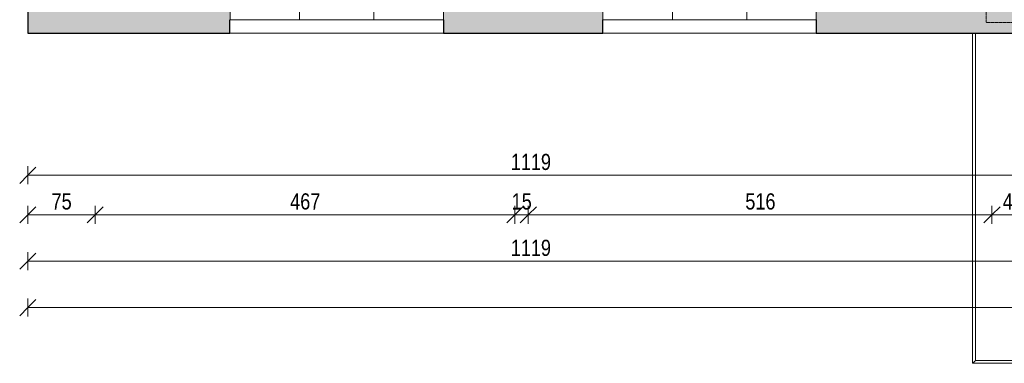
# Model space of a CAD drawing. Header units: centimetres. Extents: x 14786 to 20326, y -10865 to -8494.
# Tile 1 of 23: x 15112 to 16207, y -10783 to -10400. Entities that reach past the tile are written whole.
import ezdxf

# ---------------------------------------------------------------- set-up
doc = ezdxf.new("R2010")
doc.units = ezdxf.units.CM
doc.linetypes.add('Aligning Line 1_8_', pattern=[0.635, 0.3175, -0.3175])
for name, color, linetype, lineweight in [('A-ANNO-DIMS', 211, 'Continuous', 9), ('A-ANNO-DIMS-100', 211, 'Continuous', 9), ('A-DETL', 90, 'Continuous', 9), ('A-FLOR-HRAL', 11, 'Continuous', 9), ('A-GLAZ', 151, 'Continuous', 9), ('A-WALL', 113, 'Continuous', 9), ('A-WALL-PATT', 111, 'Continuous', 25)]:
    doc.layers.add(name, color=color, linetype=linetype, lineweight=lineweight)
doc.styles.add('Arial_2', font='arial.ttf', dxfattribs={"width": 0.8, "height": 18})
doc.dimstyles.new('Przekątna_-_1_8_mm_Arial', dxfattribs={"dimscale": 30.48, "dimtxt": 18.364669, "dimasz": 0.590551, "dimexe": 0.328084, "dimexo": 0.0625, "dimgap": 0.016404, "dimtad": 1, "dimdec": 0, "dimdsep": 46, "dimtxsty": 'Arial_2', "dimblk1": 'OBLIQUE', "dimblk2": 'OBLIQUE', "dimsah": 1, "dimcen": 0.09, "dimazin": 0, "dimtfac": 1, "dimtdec": 4, "dimtix": 1, "dimtmove": 0, "dimatfit": 3, "dimfxl": 0.328084, "dimfxlon": 1, "dimtvp": 1, "dimtolj": 1, "dimtzin": 0, "dimarcsym": 2})

# ---------------------------------------------------------------- blocks, each defined once
blk = doc.blocks.new('Poręcz - Poręcz-564469-3_Poziom parteru')
at = {"layer": 'A-FLOR-HRAL'}
for p, q in [((16172.1, -10415.5), (16172.1, -10783.2)), ((16175.1, -10780.2), (16175.1, -10415.5)), ((16283.6, -10780.2), (16175.1, -10780.2)), ((16283.6, -10783.2), (16283.6, -10780.2)), ((16172.1, -10783.2), (16283.6, -10783.2))]:
    blk.add_line(p, q, dxfattribs=at)
blk.add_open_spline([(16172.1, -10783.2), (16172.1, -10783.2), (16172.1, -10783.2), (16172.2, -10783.1), (16172.3, -10783), (16172.4, -10782.9), (16172.5, -10782.8), (16172.6, -10782.8), (16172.7, -10782.6), (16172.8, -10782.5), (16173, -10782.4), (16173, -10782.3), (16173.1, -10782.2), (16173.2, -10782.1), (16173.3, -10782), (16173.4, -10781.9), (16173.5, -10781.8), (16173.6, -10781.7), (16173.7, -10781.6), (16173.8, -10781.5), (16173.9, -10781.4), (16174, -10781.3), (16174.1, -10781.2), (16174.2, -10781.1), (16174.3, -10781.1), (16174.4, -10781), (16174.5, -10780.9), (16174.6, -10780.8), (16174.7, -10780.7), (16174.8, -10780.6), (16174.8, -10780.5), (16174.9, -10780.4), (16175, -10780.3), (16175.1, -10780.2), (16175.1, -10780.2), (16175.1, -10780.2)], degree=3, knots=[0, 0, 0, 0, 0.083333, 0.125, 0.166667, 0.208333, 0.229167, 0.25, 0.291667, 0.333333, 0.354167, 0.375, 0.395833, 0.416667, 0.4375, 0.458333, 0.479167, 0.5, 0.520833, 0.541667, 0.5625, 0.583333, 0.604167, 0.625, 0.645833, 0.666667, 0.6875, 0.708333, 0.75, 0.770833, 0.791667, 0.833333, 0.875, 0.916667, 1, 1, 1, 1], dxfattribs=at)
blk = doc.blocks.new('Aluminum_2 szybowe - 160x140-605508-3_Poziom parteru')
at = {"layer": 'A-GLAZ'}
for p, q in [((-137.2, 25.2), (22.8, 25.2)), ((-137.2, 13.7), (-137.2, 25.2)), ((22.8, 25.2), (22.8, 13.7)), ((22.8, 13.7), (-137.2, 13.7))]:
    blk.add_line(p, q, dxfattribs=at)
blk = doc.blocks.new('Aluminum_2 szybowe - 160x140-V12-3_Poziom parteru')
at = {"layer": 'A-GLAZ'}
for p, q in [((-137.2, 25.2), (22.8, 25.2)), ((-137.2, 13.7), (-137.2, 25.2)), ((22.8, 25.2), (22.8, 13.7)), ((22.8, 13.7), (-137.2, 13.7))]:
    blk.add_line(p, q, dxfattribs=at)
blk = doc.blocks.new('Aluminum_2 szybowe - 160x140-V13-3_Poziom parteru')
at = {"layer": 'A-GLAZ'}
for p, q in [((-137.2, 25.2), (22.8, 25.2)), ((-137.2, 13.7), (-137.2, 25.2)), ((22.8, 25.2), (22.8, 13.7)), ((22.8, 13.7), (-137.2, 13.7))]:
    blk.add_line(p, q, dxfattribs=at)
blk = doc.blocks.new('DIMBLOCK103-3_Poziom parteru')
at = {"layer": 'A-ANNO-DIMS-100'}
for p, q in [((15120.6, -10721.2), (15120.6, -10711.2)), ((15120.6, -10721.2), (15129.6, -10712.2)), ((17920.6, -10721.2), (17920.6, -10711.2)), ((17920.6, -10721.2), (17929.6, -10712.2)), ((15120.6, -10721.2), (15111.6, -10730.2)), ((15120.6, -10721.2), (17920.6, -10721.2)), ((15120.6, -10721.2), (15120.6, -10731.2)), ((17920.6, -10721.2), (17911.6, -10730.2)), ((17920.6, -10721.2), (17920.6, -10731.2))]:
    blk.add_line(p, q, dxfattribs=at)
at = {"layer": 'A-ANNO-DIMS-100', "color": 0, "insert": (16498.6, -10697.3), "char_height": 18, "width": 52.89, "attachment_point": 1, "line_spacing_factor": 0.941778, "style": 'Arial_2'}
blk.add_mtext('2800', dxfattribs=at)
blk = doc.blocks.new('_Oblique')
at = {"color": 0, "linetype": 'ByBlock', "lineweight": -2}
blk.add_line((-0.5, -0.5), (0.5, 0.5), dxfattribs=at)
blk = doc.blocks.new('DIMBLOCK104-3_Poziom parteru')
at = {"layer": 'A-ANNO-DIMS-100'}
for p, q in [((15120.6, -10669.5), (15120.6, -10659.5)), ((15120.6, -10669.5), (15129.6, -10660.5)), ((16239.6, -10669.5), (16239.6, -10659.5)), ((16239.6, -10669.5), (16248.6, -10660.5)), ((15120.6, -10669.5), (15111.6, -10678.5)), ((15120.6, -10669.5), (16239.6, -10669.5)), ((15120.6, -10669.5), (15120.6, -10679.5)), ((16239.6, -10669.5), (16230.6, -10678.5)), ((16239.6, -10669.5), (16239.6, -10679.5))]:
    blk.add_line(p, q, dxfattribs=at)
at = {"layer": 'A-ANNO-DIMS-100', "color": 0, "insert": (15658.1, -10645.6), "char_height": 18, "width": 52.89, "attachment_point": 1, "line_spacing_factor": 0.941778, "style": 'Arial_2'}
blk.add_mtext('1119', dxfattribs=at)
blk = doc.blocks.new('DIMBLOCK109-3_Poziom parteru')
at = {"layer": 'A-ANNO-DIMS-100'}
for p, q in [((15120.6, -10573.8), (15120.6, -10563.8)), ((15120.6, -10573.8), (15129.6, -10564.8)), ((16239.6, -10573.8), (16239.6, -10563.8)), ((16239.6, -10573.8), (16248.6, -10564.8)), ((15120.6, -10573.8), (15111.6, -10582.8)), ((16239.6, -10573.8), (15120.6, -10573.8)), ((15120.6, -10573.8), (15120.6, -10583.8)), ((16239.6, -10573.8), (16230.6, -10582.8)), ((16239.6, -10573.8), (16239.6, -10583.8))]:
    blk.add_line(p, q, dxfattribs=at)
at = {"layer": 'A-ANNO-DIMS-100', "color": 0, "insert": (15658.1, -10549.9), "char_height": 18, "width": 52.89, "attachment_point": 1, "line_spacing_factor": 0.941778, "style": 'Arial_2'}
blk.add_mtext('1119', dxfattribs=at)
blk = doc.blocks.new('DIMBLOCK167-3_Poziom parteru')
at = {"layer": 'A-ANNO-DIMS-100'}
for p, q in [((15120.6, -10617.8), (15120.6, -10607.8)), ((15120.6, -10617.8), (15129.6, -10608.8)), ((15195.6, -10617.8), (15195.6, -10607.8)), ((15195.6, -10617.8), (15204.6, -10608.8)), ((15120.6, -10617.8), (15111.6, -10626.8)), ((15120.6, -10617.8), (15195.6, -10617.8)), ((15120.6, -10617.8), (15120.6, -10627.8)), ((15195.6, -10617.8), (15186.6, -10626.8)), ((15195.6, -10617.8), (15195.6, -10627.8))]:
    blk.add_line(p, q, dxfattribs=at)
at = {"layer": 'A-ANNO-DIMS-100', "color": 0, "insert": (15147.1, -10593.9), "char_height": 18, "width": 26.445, "attachment_point": 1, "line_spacing_factor": 0.941778, "style": 'Arial_2'}
blk.add_mtext('75', dxfattribs=at)
blk = doc.blocks.new('DIMBLOCK168-3_Poziom parteru')
at = {"layer": 'A-ANNO-DIMS-100'}
for p, q in [((15195.6, -10617.8), (15195.6, -10607.8)), ((15195.6, -10617.8), (15204.6, -10608.8)), ((15662.6, -10617.8), (15662.6, -10607.8)), ((15662.6, -10617.8), (15671.6, -10608.8)), ((15195.6, -10617.8), (15186.6, -10626.8)), ((15195.6, -10617.8), (15662.6, -10617.8)), ((15195.6, -10617.8), (15195.6, -10627.8)), ((15662.6, -10617.8), (15653.6, -10626.8)), ((15662.6, -10617.8), (15662.6, -10627.8))]:
    blk.add_line(p, q, dxfattribs=at)
at = {"layer": 'A-ANNO-DIMS-100', "color": 0, "insert": (15412.6, -10593.9), "char_height": 18, "width": 39.668, "attachment_point": 1, "line_spacing_factor": 0.941778, "style": 'Arial_2'}
blk.add_mtext('467', dxfattribs=at)
blk = doc.blocks.new('DIMBLOCK169-3_Poziom parteru')
at = {"layer": 'A-ANNO-DIMS-100'}
for p, q in [((15662.6, -10617.8), (15662.6, -10607.8)), ((15662.6, -10617.8), (15671.6, -10608.8)), ((15677.6, -10617.8), (15677.6, -10607.8)), ((15677.6, -10617.8), (15686.6, -10608.8)), ((15662.6, -10617.8), (15653.6, -10626.8)), ((15662.6, -10617.8), (15677.6, -10617.8)), ((15662.6, -10617.8), (15662.6, -10627.8)), ((15677.6, -10617.8), (15668.6, -10626.8)), ((15677.6, -10617.8), (15677.6, -10627.8))]:
    blk.add_line(p, q, dxfattribs=at)
at = {"layer": 'A-ANNO-DIMS-100', "color": 0, "insert": (15659.1, -10593.9), "char_height": 18, "width": 26.445, "attachment_point": 1, "line_spacing_factor": 0.941778, "style": 'Arial_2'}
blk.add_mtext('15', dxfattribs=at)
blk = doc.blocks.new('DIMBLOCK170-3_Poziom parteru')
at = {"layer": 'A-ANNO-DIMS-100'}
for p, q in [((15677.6, -10617.8), (15677.6, -10607.8)), ((15677.6, -10617.8), (15686.6, -10608.8)), ((16193.6, -10617.8), (16193.6, -10607.8)), ((16193.6, -10617.8), (16202.6, -10608.8)), ((15677.6, -10617.8), (15668.6, -10626.8)), ((15677.6, -10617.8), (16193.6, -10617.8)), ((15677.6, -10617.8), (15677.6, -10627.8)), ((16193.6, -10617.8), (16184.6, -10626.8)), ((16193.6, -10617.8), (16193.6, -10627.8))]:
    blk.add_line(p, q, dxfattribs=at)
at = {"layer": 'A-ANNO-DIMS-100', "color": 0, "insert": (15919.1, -10593.9), "char_height": 18, "width": 39.668, "attachment_point": 1, "line_spacing_factor": 0.941778, "style": 'Arial_2'}
blk.add_mtext('516', dxfattribs=at)
blk = doc.blocks.new('DIMBLOCK171-3_Poziom parteru')
at = {"layer": 'A-ANNO-DIMS-100'}
for p, q in [((16193.6, -10617.8), (16193.6, -10607.8)), ((16193.6, -10617.8), (16202.6, -10608.8)), ((16239.6, -10617.8), (16239.6, -10607.8)), ((16239.6, -10617.8), (16248.6, -10608.8)), ((16193.6, -10617.8), (16184.6, -10626.8)), ((16193.6, -10617.8), (16239.6, -10617.8)), ((16193.6, -10617.8), (16193.6, -10627.8)), ((16239.6, -10617.8), (16230.6, -10626.8)), ((16239.6, -10617.8), (16239.6, -10627.8))]:
    blk.add_line(p, q, dxfattribs=at)
at = {"layer": 'A-ANNO-DIMS-100', "color": 0, "insert": (16205.6, -10593.9), "char_height": 18, "width": 26.445, "attachment_point": 1, "line_spacing_factor": 0.941778, "style": 'Arial_2'}
blk.add_mtext('46', dxfattribs=at)

msp = doc.modelspace()

# ---------------------------------------------------------------- hatches: boundary and pattern name
at = {"layer": 'A-WALL-PATT', "lineweight": 9}
h = msp.add_hatch(color=256, dxfattribs=at)
h.paths.add_polyline_path([(15195.62, -10415.49), (15195.62, -9578.21), (15120.62, -9578.21), (15120.62, -10415.49)])
h.paths.add_polyline_path([(15182.55, -9388.21), (15195.62, -9388.21), (15195.62, -8842.71), (15120.62, -8842.71), (15120.62, -9388.21), (15175.6, -9388.21)])
h = msp.add_hatch(color=256, dxfattribs=at)
h.paths.add_polyline_path([(16239.62, -10415.49), (16239.62, -10340.49), (15998.08, -10340.49), (15998.08, -10415.49), (16194.79, -10415.49)])
h.paths.add_polyline_path([(15677.62, -10415.49), (15760.62, -10415.49), (15760.62, -10340.49), (15583.08, -10340.49), (15583.08, -10415.49), (15662.62, -10415.49)])
h.paths.add_polyline_path([(15345.62, -10415.49), (15345.62, -10340.49), (15195.62, -10340.49), (15195.62, -10415.49)])

# ---------------------------------------------------------------- linework, layer by layer
at = {"layer": 'A-DETL', "linetype": 'Aligning Line 1_8_', "lineweight": 18}
for p in [(16187.07, -9343.21), (16847.07, -10403.49)]:
    msp.add_line(p, (16187.07, -10403.49), dxfattribs=at)
at = {"layer": 'A-WALL', "lineweight": 25}
for p, q in [((15120.62, -9630.71), (15120.62, -10415.49)), ((15345.62, -10415.49), (15345.62, -10400.49)), ((15583.08, -10400.49), (15583.08, -10415.49)), ((15760.62, -10415.49), (15760.62, -10400.49)), ((15998.08, -10400.49), (15998.08, -10415.49)), ((15120.62, -10415.49), (15345.62, -10415.49)), ((15583.08, -10415.49), (15760.62, -10415.49)), ((15998.08, -10415.49), (16239.62, -10415.49))]:
    msp.add_line(p, q, dxfattribs=at)
at = {"layer": 'A-WALL'}
for p, q in [((15583.08, -10415.49), (15345.62, -10415.49)), ((15998.08, -10415.49), (15760.62, -10415.49))]:
    msp.add_line(p, q, dxfattribs=at)

# ---------------------------------------------------------------- block references
at = {"layer": 'A-FLOR-HRAL'}
msp.add_blockref('Poręcz - Poręcz-564469-3_Poziom parteru', (0, 0), dxfattribs=at)
at = {"layer": 'A-GLAZ', "rotation": 180}
for name, p in [('Aluminum_2 szybowe - 160x140-605508-3_Poziom parteru', (15368.46, -10375.33)), ('Aluminum_2 szybowe - 160x140-V12-3_Poziom parteru', (15445.92, -10375.33)), ('Aluminum_2 szybowe - 160x140-V13-3_Poziom parteru', (15783.46, -10375.33)), ('Aluminum_2 szybowe - 160x140-605508-3_Poziom parteru', (15860.92, -10375.33))]:
    msp.add_blockref(name, p, dxfattribs=at)

# ---------------------------------------------------------------- dimensions: what is measured, and where the dimension line sits
at = {"layer": 'A-ANNO-DIMS'}
for base, p1, p2, override, picture, middle in [((15120.62, -10573.79), (16239.62, -10563.79), (15120.62, -10563.79), {"dimpost": '<>', "dimfxl": 1119}, 'DIMBLOCK109-3_Poziom parteru', (15680.12, -10564.09)), ((15195.62, -10617.81), (15120.62, -10607.81), (15195.62, -10607.81), {"dimpost": '<>', "dimfxl": 75}, 'DIMBLOCK167-3_Poziom parteru', (15158.12, -10608.16)), ((15662.62, -10617.81), (15195.62, -10607.81), (15662.62, -10607.81), {"dimpost": '<>', "dimfxl": 467}, 'DIMBLOCK168-3_Poziom parteru', (15429.12, -10608.12)), ((15677.62, -10617.81), (15662.62, -10607.81), (15677.62, -10607.81), {"dimpost": '<>', "dimfxl": 15}, 'DIMBLOCK169-3_Poziom parteru', (15670.12, -10608.12)), ((16193.62, -10617.81), (15677.62, -10607.81), (16193.62, -10607.81), {"dimpost": '<>', "dimfxl": 516}, 'DIMBLOCK170-3_Poziom parteru', (15935.62, -10608.12)), ((16239.62, -10617.81), (16193.62, -10607.81), (16239.62, -10607.81), {"dimpost": '<>', "dimfxl": 46}, 'DIMBLOCK171-3_Poziom parteru', (16216.62, -10608.12)), ((16239.62, -10669.51), (15120.62, -10659.51), (16239.62, -10659.51), {"dimpost": '<>', "dimfxl": 1119}, 'DIMBLOCK104-3_Poziom parteru', (15680.12, -10659.82)), ((17920.62, -10721.21), (15120.62, -10711.21), (17920.62, -10711.21), {"dimpost": '<>', "dimfxl": 2800}, 'DIMBLOCK103-3_Poziom parteru', (16520.62, -10711.52))]:
    dim = msp.add_linear_dim(base=base, p1=p1, p2=p2, dimstyle='Przekątna_-_1_8_mm_Arial', override=override, dxfattribs=at)
    dim.commit()
    dim.dimension.update_dxf_attribs({"geometry": picture, "text_midpoint": middle})

doc.saveas('drawing.dxf')
